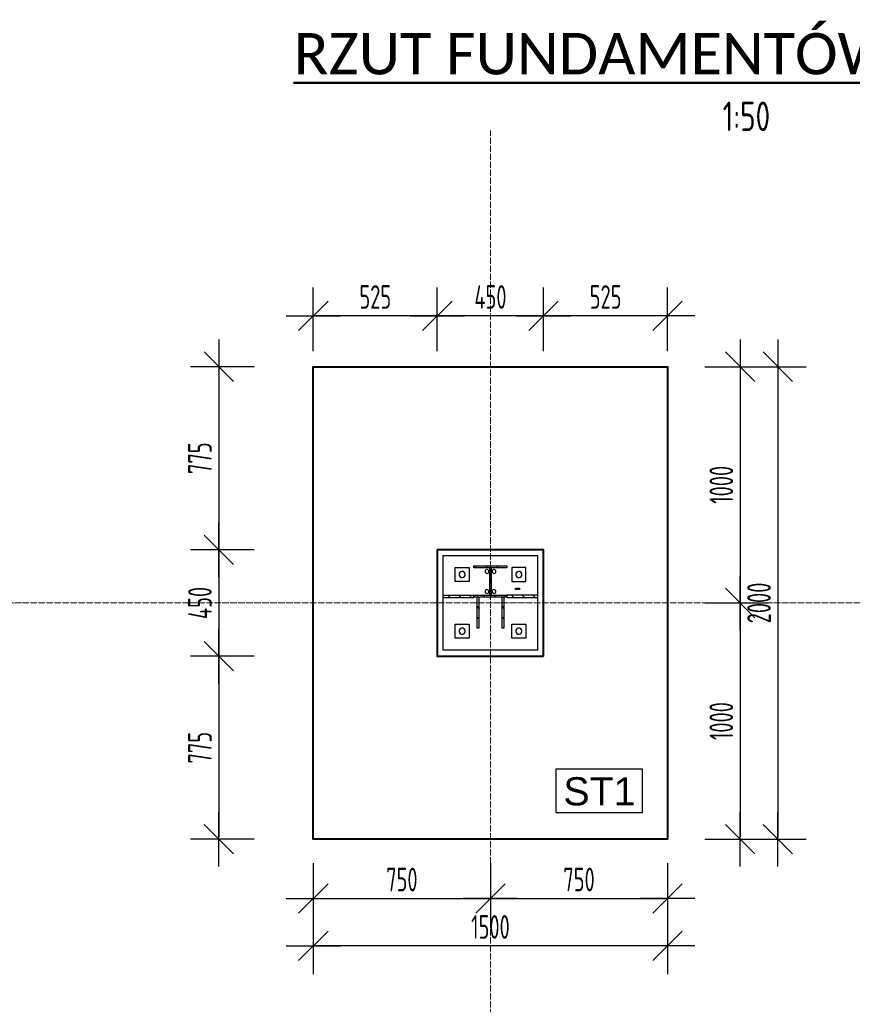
# Model space of a CAD drawing. Extents: x 68682 to 121374, y -47510 to -252.
# Tile 13 of 38: x 83599 to 87124, y -4419 to -252. Entities that reach past the tile are written whole.
import ezdxf
from ezdxf.enums import TextEntityAlignment as Align

# ---------------------------------------------------------------- set-up
doc = ezdxf.new("R2010")
doc.units = 0
doc.header["$LTSCALE"] = 1.125
doc.linetypes.add('GCAD_ISO04W100', pattern=[30, 24, -3, 0, -3])
for name, color, linetype, lineweight in [('--K_Fundamenty_lawy_przekroj', 41, 'Continuous', 40), ('M_Opisy inne', 7, 'Continuous', 25), ('M_Osie', 1, 'GCAD_ISO04W100', 15), ('M_Teksty duże', 3, 'Continuous', 50), ('M_Teksty średnie', 152, 'Continuous', 25)]:
    doc.layers.add(name, color=color, linetype=linetype, lineweight=lineweight)
for name, color, linetype in [('--TW_Wymiary', 1, 'Continuous'), ('TS_INNE_OBIEKTY', 7, 'Continuous'), ('TS_LINIE_WIDOCZNE', 7, 'Continuous'), ('TS_OPISY', 7, 'Continuous'), ('TS_OPISY_LINIE', 7, 'Continuous'), ('TS_OPISY_RAMKA', 7, 'Continuous'), ('TS_WYPELNIENIE', 7, 'Continuous')]:
    doc.layers.add(name, color=color, linetype=linetype)
doc.styles.add('ARIAL', font='arial.ttf')
doc.styles.add('MCAD_TD', font='calibri.ttf')
doc.styles.add('MCAD_TS', font='GENISO.SHX', dxfattribs={"width": 0.8})
doc.styles.add('MCAD_TWYM', font='GENISO.SHX', dxfattribs={"width": 0.7})
doc.dimstyles.new('MCAD_KR_50 [mm]', dxfattribs={"dimscale": 5, "dimtxt": 20, "dimasz": 2, "dimexe": 24, "dimexo": 0, "dimgap": 0, "dimtad": 0, "dimdec": 1, "dimrnd": 0.5, "dimzin": 9, "dimdsep": 46, "dimtxsty": 'MCAD_TWYM', "dimblk": 'MC_WYM_KR', "dimcen": 0, "dimdle": 20, "dimclrd": 256, "dimclre": 256, "dimclrt": 7, "dimazin": 0, "dimtfac": 0.033333, "dimtdec": 1, "dimtmove": 0, "dimatfit": 3, "dimldrblk": 'MC_WYM_ST', "dimfxl": 30, "dimfxlon": 1, "dimtvp": 0.8, "dimtolj": 1, "dimarcsym": 0})

# ---------------------------------------------------------------- blocks, each defined once
blk = doc.blocks.new('eoprz')
blk = doc.blocks.new('MC_WYM_KR')
at = {"color": 7, "linetype": 'ByBlock'}
blk.add_line((6.24, 6.24), (-6.24, -6.24), dxfattribs=at)
at = {"linetype": 'ByBlock'}
blk.add_line((11.52, 0), (-11.52, 0), dxfattribs=at)
blk = doc.blocks.new('*D4611')
at = {"layer": '--TW_Wymiary', "lineweight": -2}
for p, q in [((85817.2, -1655.5), (85817.2, -1385.5)), ((86342.2, -1655.5), (86342.2, -1385.5)), ((86332.2, -1505.5), (85827.2, -1505.5))]:
    blk.add_line(p, q, dxfattribs=at)
at = {"layer": 'Defpoints', "color": 0}
for p in [(85817.2, -1505.5), (85817.2, -1720.5), (86342.2, -1720.5)]:
    blk.add_point(p, dxfattribs=at)
at = {"layer": '--TW_Wymiary', "linetype": 'ByBlock', "lineweight": -2, "xscale": 10, "yscale": 10, "zscale": 10, "rotation": 180}
blk.add_blockref('MC_WYM_KR', (85817.2, -1505.5), dxfattribs=at)
at = {"layer": '--TW_Wymiary', "linetype": 'ByBlock', "lineweight": -2, "xscale": 10, "yscale": 10, "zscale": 10}
blk.add_blockref('MC_WYM_KR', (86342.2, -1505.5), dxfattribs=at)
at = {"layer": '--TW_Wymiary', "color": 7, "insert": (86079.7, -1425.5), "char_height": 100, "attachment_point": 5, "style": 'MCAD_TWYM'}
blk.add_mtext('\\A1;525', dxfattribs=at)
blk = doc.blocks.new('MC_WYM_ST')
blk.add_solid([(0, 0), (-14.68, 3), (-14.68, -3), (0, 0)])
blk = doc.blocks.new('*D4612')
at = {"layer": '--TW_Wymiary', "lineweight": -2}
for p, q in [((85367.2, -1655.5), (85367.2, -1385.5)), ((85817.2, -1655.5), (85817.2, -1385.5)), ((85807.2, -1505.5), (85377.2, -1505.5))]:
    blk.add_line(p, q, dxfattribs=at)
at = {"layer": 'Defpoints', "color": 0}
for p in [(85367.2, -1505.5), (85367.2, -1720.5), (85817.2, -1720.5)]:
    blk.add_point(p, dxfattribs=at)
at = {"layer": '--TW_Wymiary', "linetype": 'ByBlock', "lineweight": -2, "xscale": 10, "yscale": 10, "zscale": 10, "rotation": 180}
blk.add_blockref('MC_WYM_KR', (85367.2, -1505.5), dxfattribs=at)
at = {"layer": '--TW_Wymiary', "linetype": 'ByBlock', "lineweight": -2, "xscale": 10, "yscale": 10, "zscale": 10}
blk.add_blockref('MC_WYM_KR', (85817.2, -1505.5), dxfattribs=at)
at = {"layer": '--TW_Wymiary', "color": 7, "insert": (85592.2, -1425.5), "char_height": 100, "attachment_point": 5, "style": 'MCAD_TWYM'}
blk.add_mtext('\\A1;450', dxfattribs=at)
blk = doc.blocks.new('*D4613')
at = {"layer": '--TW_Wymiary', "lineweight": -2}
for p, q in [((84842.2, -1655.5), (84842.2, -1385.5)), ((85367.2, -1655.5), (85367.2, -1385.5)), ((85357.2, -1505.5), (84852.2, -1505.5))]:
    blk.add_line(p, q, dxfattribs=at)
at = {"layer": 'Defpoints', "color": 0}
for p in [(84842.2, -1505.5), (84842.2, -1720.5), (85367.2, -1720.5)]:
    blk.add_point(p, dxfattribs=at)
at = {"layer": '--TW_Wymiary', "linetype": 'ByBlock', "lineweight": -2, "xscale": 10, "yscale": 10, "zscale": 10, "rotation": 180}
blk.add_blockref('MC_WYM_KR', (84842.2, -1505.5), dxfattribs=at)
at = {"layer": '--TW_Wymiary', "linetype": 'ByBlock', "lineweight": -2, "xscale": 10, "yscale": 10, "zscale": 10}
blk.add_blockref('MC_WYM_KR', (85367.2, -1505.5), dxfattribs=at)
at = {"layer": '--TW_Wymiary', "color": 7, "insert": (85104.7, -1425.5), "char_height": 100, "attachment_point": 5, "style": 'MCAD_TWYM'}
blk.add_mtext('\\A1;525', dxfattribs=at)
blk = doc.blocks.new('*D4614')
at = {"layer": '--TW_Wymiary', "lineweight": -2}
for p, q in [((84592.2, -1720.5), (84322.2, -1720.5)), ((84442.2, -1730.5), (84442.2, -2485.5)), ((84592.2, -2495.5), (84322.2, -2495.5))]:
    blk.add_line(p, q, dxfattribs=at)
at = {"layer": 'Defpoints', "color": 0}
for p in [(84842.2, -1720.5), (84442.2, -2495.5), (84839.7, -2495.5)]:
    blk.add_point(p, dxfattribs=at)
at = {"layer": '--TW_Wymiary', "linetype": 'ByBlock', "lineweight": -2, "xscale": 10, "yscale": 10, "zscale": 10}
for p, rotation in [((84442.2, -1720.5), 90), ((84442.2, -2495.5), 270)]:
    blk.add_blockref('MC_WYM_KR', p, dxfattribs=dict(at, rotation=rotation))
at = {"layer": '--TW_Wymiary', "color": 7, "insert": (84362.2, -2108), "char_height": 100, "attachment_point": 5, "rotation": 90, "style": 'MCAD_TWYM'}
blk.add_mtext('\\A1;775', dxfattribs=at)
blk = doc.blocks.new('*D4615')
at = {"layer": '--TW_Wymiary', "lineweight": -2}
for p, q in [((84592.2, -2495.5), (84322.2, -2495.5)), ((84442.2, -2505.5), (84442.2, -2935.5)), ((84592.2, -2945.5), (84322.2, -2945.5))]:
    blk.add_line(p, q, dxfattribs=at)
at = {"layer": 'Defpoints', "color": 0}
for p in [(84839.7, -2495.5), (84442.2, -2945.5), (84842.2, -2945.5)]:
    blk.add_point(p, dxfattribs=at)
at = {"layer": '--TW_Wymiary', "linetype": 'ByBlock', "lineweight": -2, "xscale": 10, "yscale": 10, "zscale": 10}
for p, rotation in [((84442.2, -2495.5), 90), ((84442.2, -2945.5), 270)]:
    blk.add_blockref('MC_WYM_KR', p, dxfattribs=dict(at, rotation=rotation))
at = {"layer": '--TW_Wymiary', "color": 7, "insert": (84362.2, -2720.5), "char_height": 100, "attachment_point": 5, "rotation": 90, "style": 'MCAD_TWYM'}
blk.add_mtext('\\A1;450', dxfattribs=at)
blk = doc.blocks.new('*D4616')
at = {"layer": '--TW_Wymiary', "lineweight": -2}
for p, q in [((84592.2, -2945.5), (84322.2, -2945.5)), ((84442.2, -2955.5), (84442.2, -3710.5)), ((84592.2, -3720.5), (84322.2, -3720.5))]:
    blk.add_line(p, q, dxfattribs=at)
at = {"layer": 'Defpoints', "color": 0}
for p in [(84842.2, -2945.5), (84442.2, -3720.5), (84842.2, -3720.5)]:
    blk.add_point(p, dxfattribs=at)
at = {"layer": '--TW_Wymiary', "linetype": 'ByBlock', "lineweight": -2, "xscale": 10, "yscale": 10, "zscale": 10}
for p, rotation in [((84442.2, -2945.5), 90), ((84442.2, -3720.5), 270)]:
    blk.add_blockref('MC_WYM_KR', p, dxfattribs=dict(at, rotation=rotation))
at = {"layer": '--TW_Wymiary', "color": 7, "insert": (84362.2, -3333), "char_height": 100, "attachment_point": 5, "rotation": 90, "style": 'MCAD_TWYM'}
blk.add_mtext('\\A1;775', dxfattribs=at)
blk = doc.blocks.new('*D4617')
at = {"layer": '--TW_Wymiary', "lineweight": -2}
for p, q in [((84842.2, -3821.1), (84842.2, -4091.1)), ((85592.2, -3821.1), (85592.2, -4091.1)), ((84852.2, -3971.1), (85582.2, -3971.1))]:
    blk.add_line(p, q, dxfattribs=at)
at = {"layer": 'Defpoints', "color": 0}
for p in [(84842.2, -3720.5), (85592.2, -3720.5), (85592.2, -3971.1)]:
    blk.add_point(p, dxfattribs=at)
at = {"layer": '--TW_Wymiary', "linetype": 'ByBlock', "lineweight": -2, "xscale": 10, "yscale": 10, "zscale": 10, "rotation": 180}
blk.add_blockref('MC_WYM_KR', (84842.2, -3971.1), dxfattribs=at)
at = {"layer": '--TW_Wymiary', "linetype": 'ByBlock', "lineweight": -2, "xscale": 10, "yscale": 10, "zscale": 10}
blk.add_blockref('MC_WYM_KR', (85592.2, -3971.1), dxfattribs=at)
at = {"layer": '--TW_Wymiary', "color": 7, "insert": (85217.2, -3891.1), "char_height": 100, "attachment_point": 5, "style": 'MCAD_TWYM'}
blk.add_mtext('\\A1;750', dxfattribs=at)
blk = doc.blocks.new('*D4618')
at = {"layer": '--TW_Wymiary', "lineweight": -2}
for p, q in [((85592.2, -3821.1), (85592.2, -4091.1)), ((86342.2, -3821.1), (86342.2, -4091.1)), ((85602.2, -3971.1), (86332.2, -3971.1))]:
    blk.add_line(p, q, dxfattribs=at)
at = {"layer": 'Defpoints', "color": 0}
for p in [(85592.2, -3720.5), (86342.2, -3720.5), (86342.2, -3971.1)]:
    blk.add_point(p, dxfattribs=at)
at = {"layer": '--TW_Wymiary', "linetype": 'ByBlock', "lineweight": -2, "xscale": 10, "yscale": 10, "zscale": 10, "rotation": 180}
blk.add_blockref('MC_WYM_KR', (85592.2, -3971.1), dxfattribs=at)
at = {"layer": '--TW_Wymiary', "linetype": 'ByBlock', "lineweight": -2, "xscale": 10, "yscale": 10, "zscale": 10}
blk.add_blockref('MC_WYM_KR', (86342.2, -3971.1), dxfattribs=at)
at = {"layer": '--TW_Wymiary', "color": 7, "insert": (85967.2, -3891.1), "char_height": 100, "attachment_point": 5, "style": 'MCAD_TWYM'}
blk.add_mtext('\\A1;750', dxfattribs=at)
blk = doc.blocks.new('*D4619')
at = {"layer": '--TW_Wymiary', "lineweight": -2}
for p, q in [((84842.2, -4021.6), (84842.2, -4291.6)), ((86342.2, -4021.6), (86342.2, -4291.6)), ((86332.2, -4171.6), (84852.2, -4171.6))]:
    blk.add_line(p, q, dxfattribs=at)
at = {"layer": 'Defpoints', "color": 0}
for p in [(84842.2, -3720.5), (86342.2, -3720.5), (84842.2, -4171.6)]:
    blk.add_point(p, dxfattribs=at)
at = {"layer": '--TW_Wymiary', "linetype": 'ByBlock', "lineweight": -2, "xscale": 10, "yscale": 10, "zscale": 10, "rotation": 180}
blk.add_blockref('MC_WYM_KR', (84842.2, -4171.6), dxfattribs=at)
at = {"layer": '--TW_Wymiary', "linetype": 'ByBlock', "lineweight": -2, "xscale": 10, "yscale": 10, "zscale": 10}
blk.add_blockref('MC_WYM_KR', (86342.2, -4171.6), dxfattribs=at)
at = {"layer": '--TW_Wymiary', "color": 7, "insert": (85592.2, -4091.6), "char_height": 100, "attachment_point": 5, "style": 'MCAD_TWYM'}
blk.add_mtext('\\A1;1500', dxfattribs=at)
blk = doc.blocks.new('*D4620')
at = {"layer": '--TW_Wymiary', "lineweight": -2}
for p, q in [((86499.6, -1720.5), (86769.6, -1720.5)), ((86649.6, -1730.5), (86649.6, -2710.5)), ((86499.6, -2720.5), (86769.6, -2720.5))]:
    blk.add_line(p, q, dxfattribs=at)
at = {"layer": 'Defpoints', "color": 0}
for p in [(86342.2, -1720.5), (86342.2, -2720.5), (86649.6, -2720.5)]:
    blk.add_point(p, dxfattribs=at)
at = {"layer": '--TW_Wymiary', "linetype": 'ByBlock', "lineweight": -2, "xscale": 10, "yscale": 10, "zscale": 10}
for p, rotation in [((86649.6, -1720.5), 90), ((86649.6, -2720.5), 270)]:
    blk.add_blockref('MC_WYM_KR', p, dxfattribs=dict(at, rotation=rotation))
at = {"layer": '--TW_Wymiary', "color": 7, "insert": (86569.6, -2220.5), "char_height": 100, "attachment_point": 5, "rotation": 90, "style": 'MCAD_TWYM'}
blk.add_mtext('\\A1;1000', dxfattribs=at)
blk = doc.blocks.new('*D4621')
at = {"layer": '--TW_Wymiary', "lineweight": -2}
for p, q in [((86499.6, -2720.5), (86769.6, -2720.5)), ((86649.6, -2730.5), (86649.6, -3710.5)), ((86499.6, -3720.5), (86769.6, -3720.5))]:
    blk.add_line(p, q, dxfattribs=at)
at = {"layer": 'Defpoints', "color": 0}
for p in [(86342.2, -2720.5), (86342.2, -3720.5), (86649.6, -3720.5)]:
    blk.add_point(p, dxfattribs=at)
at = {"layer": '--TW_Wymiary', "linetype": 'ByBlock', "lineweight": -2, "xscale": 10, "yscale": 10, "zscale": 10}
for p, rotation in [((86649.6, -2720.5), 90), ((86649.6, -3720.5), 270)]:
    blk.add_blockref('MC_WYM_KR', p, dxfattribs=dict(at, rotation=rotation))
at = {"layer": '--TW_Wymiary', "color": 7, "insert": (86569.6, -3220.5), "char_height": 100, "attachment_point": 5, "rotation": 90, "style": 'MCAD_TWYM'}
blk.add_mtext('\\A1;1000', dxfattribs=at)
blk = doc.blocks.new('*D4622')
at = {"layer": '--TW_Wymiary', "lineweight": -2}
for p, q in [((86659.4, -1720.5), (86929.4, -1720.5)), ((86809.4, -1730.5), (86809.4, -3710.5)), ((86659.4, -3720.5), (86929.4, -3720.5))]:
    blk.add_line(p, q, dxfattribs=at)
at = {"layer": 'Defpoints', "color": 0}
for p in [(86392.2, -1720.5), (86392.2, -3720.5), (86809.4, -3720.5)]:
    blk.add_point(p, dxfattribs=at)
at = {"layer": '--TW_Wymiary', "linetype": 'ByBlock', "lineweight": -2, "xscale": 10, "yscale": 10, "zscale": 10}
for p, rotation in [((86809.4, -1720.5), 90), ((86809.4, -3720.5), 270)]:
    blk.add_blockref('MC_WYM_KR', p, dxfattribs=dict(at, rotation=rotation))
at = {"layer": '--TW_Wymiary', "color": 7, "insert": (86729.4, -2720.5), "char_height": 100, "attachment_point": 5, "rotation": 90, "style": 'MCAD_TWYM'}
blk.add_mtext('\\A1;2000', dxfattribs=at)
blk = doc.blocks.new('*D4649')
at = {"layer": '--TW_Wymiary', "lineweight": -2}
for p, q in [((82162.1, -2669.5), (82420.7, -2591.9)), ((82308.6, -2636), (85902.9, -14616.8)), ((85762.1, -14669.5), (86020.7, -14591.9))]:
    blk.add_line(p, q, dxfattribs=at)
at = {"layer": 'Defpoints', "color": 0}
for p in [(81992.2, -2720.5), (85905.8, -14626.4), (85592.2, -14720.5)]:
    blk.add_point(p, dxfattribs=at)
at = {"layer": '--TW_Wymiary', "linetype": 'ByBlock', "lineweight": -2, "xscale": 10, "yscale": 10, "zscale": 10}
for p, rotation in [((82305.8, -2626.4), 106.6992442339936), ((85905.8, -14626.4), 286.6992442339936)]:
    blk.add_blockref('MC_WYM_KR', p, dxfattribs=dict(at, rotation=rotation))
at = {"layer": '--TW_Wymiary', "color": 7, "insert": (84182.4, -8603.4), "char_height": 100, "attachment_point": 5, "rotation": 286.6992, "style": 'MCAD_TWYM'}
blk.add_mtext('\\A1;12528', dxfattribs=at)
blk = doc.blocks.new('*D4650')
at = {"layer": '--TW_Wymiary', "lineweight": -2}
for p, q in [((88984.6, -2658.2), (88726, -2580.6)), ((85243.8, -14605.5), (88838.1, -2624.7)), ((85384.6, -14658.2), (85126, -14580.6))]:
    blk.add_line(p, q, dxfattribs=at)
at = {"layer": 'Defpoints', "color": 0}
for p in [(88840.9, -2615.1), (89192.2, -2720.5), (85592.2, -14720.5)]:
    blk.add_point(p, dxfattribs=at)
at = {"layer": '--TW_Wymiary', "linetype": 'ByBlock', "lineweight": -2, "xscale": 10, "yscale": 10, "zscale": 10}
for p, rotation in [((88840.9, -2615.1), 73.30075576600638), ((85240.9, -14615.1), 253.3007557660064)]:
    blk.add_blockref('MC_WYM_KR', p, dxfattribs=dict(at, rotation=rotation))
at = {"layer": '--TW_Wymiary', "color": 7, "insert": (86964.3, -8592.1), "char_height": 100, "attachment_point": 5, "rotation": 73.3008, "style": 'MCAD_TWYM'}
blk.add_mtext('\\A1;12528', dxfattribs=at)

msp = doc.modelspace()

# ---------------------------------------------------------------- hatches: boundary and pattern name
at = {"layer": 'TS_WYPELNIENIE', "linetype": 'Continuous'}
h = msp.add_hatch(dxfattribs=at)
h.set_pattern_fill('', color=256, scale=10, angle=90, style=0, pattern_type=0)
h.set_pattern_definition([(315, (85662.24, -2877.804), (22.4506, 22.4506), [])])
h.paths.add_polyline_path([(85522.24, -2563.13), (85662.24, -2563.13), (85662.24, -2571.63), (85594.99, -2571.63), (85594.99, -2687.63), (85662.24, -2687.63), (85662.24, -2696.13), (85522.24, -2696.13), (85522.24, -2687.63), (85589.49, -2687.63), (85589.49, -2571.63), (85522.24, -2571.63)])
h = msp.add_hatch(dxfattribs=at)
h.set_pattern_fill('', color=256, scale=10, angle=90, style=0, pattern_type=0)
h.set_pattern_definition([(315, (85522.24, -2753.294), (22.4506, 22.4506), [])])
h.paths.add_polyline_path([(85392.24, -2687.64), (85522.24, -2687.64), (85522.24, -2697.64), (85392.24, -2697.64)])
h = msp.add_hatch(dxfattribs=at)
h.set_pattern_fill('', color=256, scale=10, angle=90, style=0, pattern_type=0)
h.set_pattern_definition([(315, (85544.74, -2744.804), (22.451, 22.451), [])])
h.paths.add_polyline_path([(85534.74, -2696.13), (85544.74, -2696.13), (85544.74, -2826.13), (85534.74, -2826.13)])
h = msp.add_hatch(dxfattribs=at)
h.set_pattern_fill('', color=256, scale=10, angle=90, style=0, pattern_type=0)
h.set_pattern_definition([(315, (85649.74, -2744.804), (22.451, 22.451), [])])
h.paths.add_polyline_path([(85639.74, -2696.13), (85649.74, -2696.13), (85649.74, -2826.13), (85639.74, -2826.13)])
h = msp.add_hatch(dxfattribs=at)
h.set_pattern_fill('', color=256, scale=10, angle=90, style=0, pattern_type=0)
h.set_pattern_definition([(315, (85792.235, -2753.294), (22.4506, 22.4506), [])])
h.paths.add_polyline_path([(85662.24, -2687.64), (85792.23, -2687.64), (85792.23, -2697.64), (85662.24, -2697.64)])

# ---------------------------------------------------------------- linework, layer by layer
at = {"layer": '--K_Fundamenty_lawy_przekroj'}
for points in [[(84842.24, -1720.47), (86342.24, -1720.47), (86342.24, -3720.47), (84842.24, -3720.47)], [(85817.24, -2945.47), (85817.24, -2495.47), (85367.24, -2495.47), (85367.24, -2945.47)]]:
    msp.add_lwpolyline(points, close=True, dxfattribs=at)
at = {"layer": 'M_Osie'}
for p, q in [((85592.24, -16720.47), (85592.24, -720.47)), ((76502.24, -2720.47), (95372.24, -2720.47))]:
    msp.add_line(p, q, dxfattribs=at)
at = {"layer": 'TS_INNE_OBIEKTY', "color": 253, "linetype": 'Continuous'}
for p, q in [((85522.24, -2563.13), (85662.24, -2563.13)), ((85522.24, -2571.63), (85522.24, -2563.13)), ((85589.49, -2571.63), (85522.24, -2571.63)), ((85589.49, -2687.63), (85589.49, -2571.63)), ((85662.24, -2571.63), (85594.99, -2571.63)), ((85594.99, -2571.63), (85594.99, -2687.63)), ((85662.24, -2563.13), (85662.24, -2571.63)), ((85698.26, -2657.64), (85715.42, -2657.59)), ((85698.26, -2663.64), (85698.26, -2657.64)), ((85715.62, -2663.59), (85698.26, -2663.64)), ((85715.42, -2657.59), (85715.62, -2663.59)), ((85392.24, -2687.64), (85522.24, -2687.64)), ((85392.24, -2697.64), (85392.24, -2687.64)), ((85392.24, -2697.64), (85522.24, -2697.64)), ((85522.24, -2687.63), (85589.49, -2687.63)), ((85522.24, -2696.13), (85522.24, -2687.63)), ((85522.24, -2687.64), (85522.24, -2697.64)), ((85662.24, -2696.13), (85522.24, -2696.13)), ((85544.74, -2696.13), (85534.74, -2696.13)), ((85534.74, -2696.13), (85534.74, -2826.13)), ((85544.74, -2826.13), (85544.74, -2696.13)), ((85594.99, -2687.63), (85662.24, -2687.63)), ((85649.74, -2696.13), (85639.74, -2696.13)), ((85639.74, -2696.13), (85639.74, -2826.13)), ((85649.74, -2826.13), (85649.74, -2696.13)), ((85662.24, -2687.63), (85662.24, -2696.13)), ((85792.23, -2687.64), (85662.24, -2687.64)), ((85662.24, -2687.64), (85662.24, -2697.64)), ((85662.24, -2697.64), (85792.23, -2697.64)), ((85792.23, -2697.64), (85792.23, -2687.64)), ((85534.74, -2826.13), (85544.74, -2826.13)), ((85639.74, -2826.13), (85649.74, -2826.13))]:
    msp.add_line(p, q, dxfattribs=at)
for centre, radius, start, end in [((85577.24, -2587.13), 8, 72, 252), ((85577.24, -2587.13), 8, 72, 252), ((85577.24, -2587.13), 8, 252, 72), ((85577.24, -2587.13), 8, 252, 72), ((85607.24, -2587.13), 8, 72, 252), ((85607.24, -2587.13), 8, 72, 252), ((85607.24, -2587.13), 8, 252, 72), ((85607.24, -2587.13), 8, 252, 72), ((85472.24, -2599.8), 13, 162, 342), ((85472.24, -2599.8), 13, 162, 342), ((85472.24, -2599.8), 13, 342, 162), ((85472.24, -2599.8), 13, 342, 162), ((85712.24, -2599.8), 13, 162, 342), ((85712.24, -2599.8), 13, 162, 342), ((85712.24, -2599.8), 13, 342, 162), ((85712.24, -2599.8), 13, 342, 162), ((85577.24, -2672.13), 8, 72, 252), ((85577.24, -2672.13), 8, 72, 252), ((85577.24, -2672.13), 8, 252, 72), ((85577.24, -2672.13), 8, 252, 72), ((85607.24, -2672.13), 8, 72, 252), ((85607.24, -2672.13), 8, 72, 252), ((85607.24, -2672.13), 8, 252, 72), ((85607.24, -2672.13), 8, 252, 72), ((85472.24, -2839.8), 13, 342, 162), ((85472.24, -2839.8), 13, 342, 162), ((85712.24, -2839.8), 13, 342, 162), ((85712.24, -2839.8), 13, 342, 162), ((85472.24, -2839.8), 13, 162, 342), ((85472.24, -2839.8), 13, 162, 342), ((85712.24, -2839.8), 13, 162, 342), ((85712.24, -2839.8), 13, 162, 342)]:
    msp.add_arc(centre, radius, start, end, dxfattribs=at)
at = {"layer": 'TS_LINIE_WIDOCZNE', "color": 253, "linetype": 'Continuous'}
for p, q in [((85392.24, -2519.8), (85792.24, -2519.8)), ((85392.24, -2687.64), (85392.24, -2519.8)), ((85792.24, -2687.64), (85792.24, -2519.8)), ((85442.24, -2629.8), (85442.24, -2569.8)), ((85442.24, -2569.8), (85502.24, -2569.8)), ((85502.24, -2569.8), (85502.24, -2629.8)), ((85682.24, -2569.8), (85682.24, -2629.8)), ((85742.24, -2569.8), (85682.24, -2569.8)), ((85742.24, -2629.8), (85742.24, -2569.8)), ((85502.24, -2629.8), (85442.24, -2629.8)), ((85682.24, -2629.8), (85742.24, -2629.8)), ((85392.24, -2919.8), (85392.24, -2697.64)), ((85792.24, -2919.8), (85792.24, -2697.64)), ((85442.24, -2809.8), (85502.24, -2809.8)), ((85442.24, -2869.8), (85442.24, -2809.8)), ((85502.24, -2809.8), (85502.24, -2869.8)), ((85682.24, -2869.8), (85682.24, -2809.8)), ((85682.24, -2809.8), (85742.24, -2809.8)), ((85742.24, -2809.8), (85742.24, -2869.8)), ((85502.24, -2869.8), (85442.24, -2869.8)), ((85742.24, -2869.8), (85682.24, -2869.8)), ((85792.24, -2919.8), (85392.24, -2919.8))]:
    msp.add_line(p, q, dxfattribs=at)
at = {"layer": 'TS_OPISY_RAMKA', "linetype": 'Continuous'}
for p, q in [((85871.01, -3422.4), (86236.56, -3422.4)), ((85871.01, -3607.4), (85871.01, -3422.4)), ((86236.56, -3607.4), (86236.56, -3422.4)), ((85871.01, -3607.4), (86236.56, -3607.4))]:
    msp.add_line(p, q, dxfattribs=at)

# ---------------------------------------------------------------- block references
at = {"layer": 'M_Opisy inne'}
ref = msp.add_blockref('eoprz', (86675.84, -536.04), dxfattribs=at)
ref.add_attrib('Nazwa', '%%URZUT FUNDAMENTÓW - PAWILON', dxfattribs={"layer": 'M_Teksty duże', "height": 175, "style": 'MCAD_TD'}).set_placement((86675.84, -396.04), align=Align.MIDDLE_CENTER)
ref.add_attrib('Skala', '1:50', dxfattribs={"layer": 'M_Teksty średnie', "height": 125, "style": 'MCAD_TS', "width": 0.8}).set_placement((86675.84, -661.04), align=Align.MIDDLE_CENTER)

# ---------------------------------------------------------------- dimensions: what is measured, and where the dimension line sits
at = {"layer": '--TW_Wymiary'}
for base, p1, p2, picture, middle in [((84842.24, -1505.47), (85367.24, -1720.47), (84842.24, -1720.47), '*D4613', (85104.74, -1425.47)), ((85367.24, -1505.47), (85817.24, -1720.47), (85367.24, -1720.47), '*D4612', (85592.24, -1425.47)), ((84842.24, -4171.6), (86342.24, -3720.47), (84842.24, -3720.47), '*D4619', (85592.24, -4091.6)), ((86342.24, -3971.14), (85592.24, -3720.47), (86342.24, -3720.47), '*D4618', (85967.24, -3891.14))]:
    dim = msp.add_linear_dim(base=base, p1=p1, p2=p2, dimstyle='MCAD_KR_50 [mm]', override={"dimtmove": 1}, dxfattribs=at)
    dim.commit()
    dim.dimension.update_dxf_attribs({"geometry": picture, "text_midpoint": middle})
for base, p1, p2, picture, middle in [((85817.24, -1505.47), (86342.24, -1720.47), (85817.24, -1720.47), '*D4611', (86079.74, -1425.47)), ((85592.24, -3971.14), (84842.24, -3720.47), (85592.24, -3720.47), '*D4617', (85217.24, -3891.14))]:
    dim = msp.add_linear_dim(base=base, p1=p1, p2=p2, dimstyle='MCAD_KR_50 [mm]', dxfattribs=at)
    dim.commit()
    dim.dimension.update_dxf_attribs({"geometry": picture, "text_midpoint": middle})
for base, p1, p2, picture, middle in [((84442.24, -2495.47), (84842.24, -1720.47), (84839.74, -2495.47), '*D4614', (84362.24, -2107.97)), ((86649.58, -2720.47), (86342.24, -1720.47), (86342.24, -2720.47), '*D4620', (86569.58, -2220.47)), ((86809.43, -3720.47), (86392.24, -1720.47), (86392.24, -3720.47), '*D4622', (86729.43, -2720.47)), ((86649.58, -3720.47), (86342.24, -2720.47), (86342.24, -3720.47), '*D4621', (86569.58, -3220.47))]:
    dim = msp.add_linear_dim(base=base, p1=p1, p2=p2, angle=270, dimstyle='MCAD_KR_50 [mm]', dxfattribs=at)
    dim.commit()
    dim.dimension.update_dxf_attribs({"geometry": picture, "text_midpoint": middle})
for base, p1, p2, picture, middle in [((84442.24, -2945.47), (84839.74, -2495.47), (84842.24, -2945.47), '*D4615', (84362.24, -2720.47)), ((84442.24, -3720.47), (84842.24, -2945.47), (84842.24, -3720.47), '*D4616', (84362.24, -3332.97))]:
    dim = msp.add_linear_dim(base=base, p1=p1, p2=p2, angle=270, dimstyle='MCAD_KR_50 [mm]', override={"dimtmove": 1}, dxfattribs=at)
    dim.commit()
    dim.dimension.update_dxf_attribs({"geometry": picture, "text_midpoint": middle})

# ---------------------------------------------------------------- next in the draw order: wipeouts: each hides what was drawn before it
msp.add_wipeout([(86206.56, -3577.4), (86206.56, -3452.4), (85901.01, -3452.4), (85901.01, -3577.4)]).dxf.layer = 'TS_OPISY_LINIE'

# ---------------------------------------------------------------- next in the draw order: wipeouts: each hides what was drawn before it
msp.add_wipeout([(86206.56, -3577.4), (86206.56, -3452.4), (85901.01, -3452.4), (85901.01, -3577.4)]).dxf.layer = 'TS_OPISY_LINIE'

# ---------------------------------------------------------------- next in the draw order: linework, layer by layer
at = {"layer": '--K_Fundamenty_lawy_przekroj'}
msp.add_lwpolyline([(86342.24, -1720.47), (86342.24, -3720.47), (84842.24, -3720.47), (84842.24, -1720.47)], close=True, dxfattribs=at)

# ---------------------------------------------------------------- next in the draw order: texts
at = {"layer": 'TS_OPISY', "style": 'ARIAL'}
msp.add_text('ST1', height=119.385, dxfattribs=at).set_placement((85901.01, -3577.4))

# ---------------------------------------------------------------- next in the draw order: dimensions: what is measured, and where the dimension line sits
at = {"layer": '--TW_Wymiary'}
for p1, p2, distance, picture, middle in [((81992.24, -2720.47), (85592.24, -14720.47), 327.32, '*D4649', (84182.38, -8603.42)), ((85592.24, -14720.47), (89192.24, -2720.47), 366.77, '*D4650', (86964.31, -8592.09))]:
    dim = msp.add_aligned_dim(p1=p1, p2=p2, distance=distance, dimstyle='MCAD_KR_50 [mm]', override={"dimrnd": 1, "dimtxsty": 'MCAD_TWYM', "dimldrblk": 'MC_WYM_ST'}, dxfattribs=at)
    dim.commit()
    dim.dimension.update_dxf_attribs({"geometry": picture, "text_midpoint": middle})

doc.saveas('drawing.dxf')
